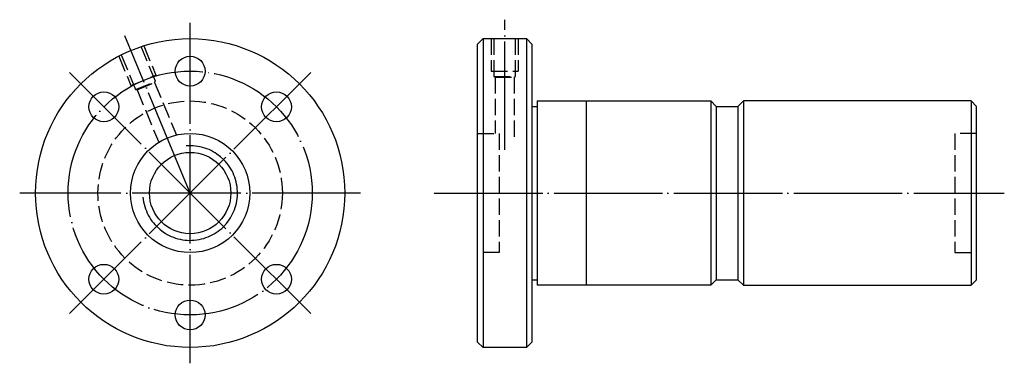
# Model space of a CAD drawing. Header units: millimetres. Extents: x 18 to 199, y 169 to 232.
import ezdxf

# ---------------------------------------------------------------- set-up
doc = ezdxf.new("R2010")
doc.units = ezdxf.units.MM
for name, pattern in [('CENTER', [22, 20, -1, 0, -1]), ('DASHED', [4, 3, -1]), ('THIN', [200000, 200000, 0])]:
    doc.linetypes.add(name, pattern=pattern)
doc.layers.add('NT', color=7, linetype='Continuous')

msp = doc.modelspace()

# ---------------------------------------------------------------- linework, layer by layer
at = {"layer": 'NT', "color": 3, "linetype": 'CENTER'}
for p, q in [((49, 168.57), (49, 231.43)), ((107, 208), (107, 232)), ((49, 200), (36.97, 229.04)), ((71.22, 222.22), (26.78, 177.78)), ((71.22, 177.78), (26.78, 222.22)), ((80.43, 200), (17.57, 200)), ((94, 200), (199.11, 200))]:
    msp.add_line(p, q, dxfattribs=at)
at = {"layer": 'NT', "color": 1, "linetype": 'DASHED'}
for p, q in [((40.45, 227.19), (42.7, 221.74)), ((104.5, 228.5), (104.5, 222.5)), ((109.5, 228.5), (109.5, 222.5)), ((35.83, 225.27), (38.08, 219.83)), ((38.08, 219.83), (42.7, 221.74)), ((104.5, 222.5), (109.5, 222.5)), ((105, 221.5), (109, 221.5)), ((38.92, 219.1), (42.62, 220.63)), ((42.44, 220.4), (46.46, 210.7)), ((105.25, 221.36), (105.25, 211)), ((108.75, 221.36), (108.75, 210)), ((39.21, 219.06), (43.17, 209.49)), ((102, 211), (106, 211)), ((106, 211), (106, 189)), ((194, 211), (190, 211)), ((190, 211), (190, 189)), ((106, 189), (102, 189)), ((190, 189), (194, 189))]:
    msp.add_line(p, q, dxfattribs=at)
at = {"layer": 'NT', "color": 16, "linetype": 'Continuous'}
for p, q in [((102, 227.5), (103, 228.5)), ((102, 172.5), (102, 227.5)), ((103, 228.5), (111, 228.5)), ((103, 228.5), (103, 171.5)), ((111, 228.5), (112, 227.5)), ((111, 228.5), (111, 171.5)), ((112, 227.5), (112, 172.5)), ((113, 217), (113, 183)), ((113, 217), (145, 217)), ((122, 217), (122, 183)), ((145, 217), (146, 216)), ((145, 217), (145, 183)), ((151, 217), (150, 216)), ((193, 217), (151, 217)), ((151, 217), (151, 183)), ((193, 217), (194, 216)), ((193, 217), (193, 183)), ((112, 216), (113, 216)), ((146, 216), (146, 184)), ((146, 216), (146, 184)), ((146, 216), (150, 216)), ((150, 216), (150, 184)), ((150, 216), (150, 184)), ((150, 216), (150, 184)), ((194, 184), (194, 216)), ((112, 184), (113, 184)), ((146, 184), (145, 183)), ((146, 184), (150, 184)), ((150, 184), (151, 183)), ((193, 183), (194, 184)), ((145, 183), (113, 183)), ((151, 183), (193, 183)), ((103, 171.5), (102, 172.5)), ((112, 172.5), (111, 171.5)), ((111, 171.5), (103, 171.5))]:
    msp.add_line(p, q, dxfattribs=at)
at = {"layer": 'NT', "color": 1, "linetype": 'DASHED'}
for points in [[(36.27, 225.5), (38.92, 219.1), (39.21, 219.06), (42.44, 220.4), (42.62, 220.63), (39.97, 227.03)], [(105, 228.5), (105, 221.5), (105.25, 221.36), (108.75, 221.36), (109, 221.5), (109, 228.5)]]:
    msp.add_lwpolyline(points, dxfattribs=at)
at = {"layer": 'NT', "color": 16, "linetype": 'Continuous'}
for centre, radius in [((49, 200), 28.5), ((49, 222.5), 2.75), ((33.09, 215.91), 2.75), ((64.91, 215.91), 2.75), ((49, 200), 11), ((49, 200), 7.5), ((33.09, 184.09), 2.75), ((64.91, 184.09), 2.75), ((49, 177.5), 2.75)]:
    msp.add_circle(centre, radius, dxfattribs=at)
at = {"layer": 'NT', "color": 3, "linetype": 'CENTER'}
msp.add_circle((49, 200), 22.5, dxfattribs=at)
at = {"layer": 'NT', "color": 1, "linetype": 'DASHED'}
msp.add_circle((49, 200), 17, dxfattribs=at)
at = {"layer": 'NT', "color": 5, "linetype": 'THIN'}
msp.add_arc((49, 200), 8.73, 185, 95, dxfattribs=at)

doc.saveas('drawing.dxf')
